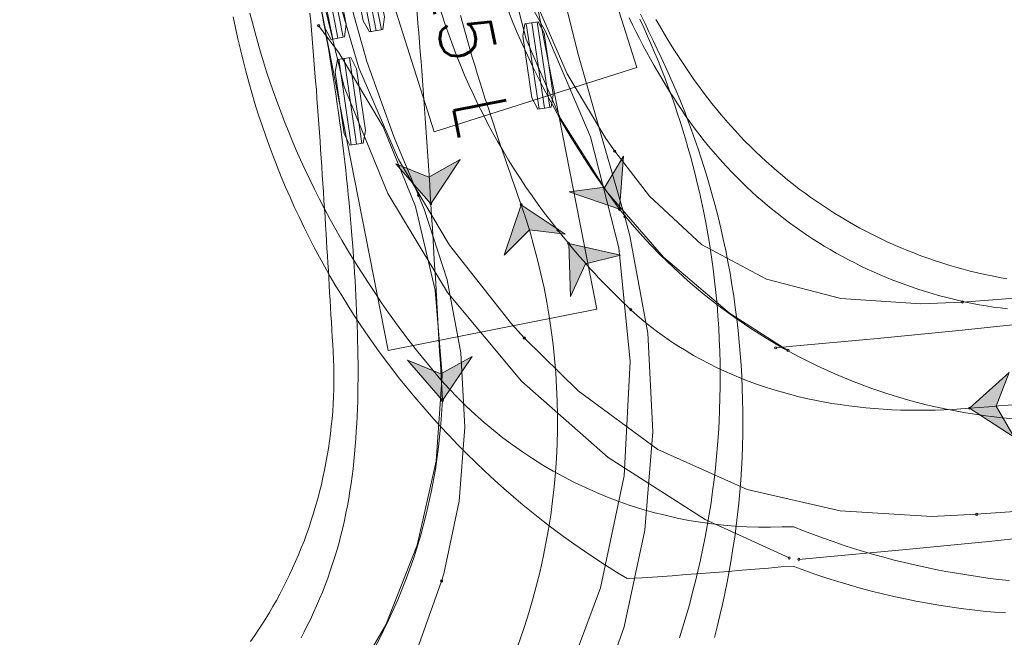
# Model space of a CAD drawing. Header units: metres. Extents: x -173 to 224, y -295 to 41.
# Tile 33 of 41: x 31.27 to 42.84, y 17.61 to 24.86. Entities that reach past the tile are written whole.
import ezdxf
from ezdxf.enums import TextEntityAlignment as Align

# ---------------------------------------------------------------- set-up
doc = ezdxf.new("R2010")
doc.units = ezdxf.units.M
doc.layers.add('X-XX-AL-M-250', color=7, linetype='Continuous', lineweight=18)
doc.styles.add('TSText', font='Simplex.shx')

# ---------------------------------------------------------------- blocks, each defined once
blk = doc.blocks.new('*U384')
at = {"layer": 'X-XX-AL-M-250', "color": 2, "linetype": 'Continuous', "lineweight": 0, "ltscale": 0.3048, "transparency": 33554687}
blk.add_circle((0, 0), 0.0127, dxfattribs=at)
blk = doc.blocks.new('*U386')
at = {"layer": 'X-XX-AL-M-250', "color": 2, "linetype": 'Continuous', "lineweight": 0, "ltscale": 0.3048, "transparency": 33554687}
blk.add_circle((0, 0), 0.0127, dxfattribs=at)
blk = doc.blocks.new('*U387')
at = {"layer": 'X-XX-AL-M-250', "color": 2, "linetype": 'Continuous', "lineweight": 0, "ltscale": 0.3048, "transparency": 33554687}
blk.add_circle((0, 0), 0.0127, dxfattribs=at)
blk = doc.blocks.new('*U388')
at = {"layer": 'X-XX-AL-M-250', "color": 2, "linetype": 'Continuous', "lineweight": 0, "ltscale": 0.3048, "transparency": 33554687}
blk.add_circle((0, 0), 0.0127, dxfattribs=at)
blk = doc.blocks.new('*U389')
at = {"layer": 'X-XX-AL-M-250', "color": 2, "linetype": 'Continuous', "lineweight": 0, "ltscale": 0.3048, "transparency": 33554687}
blk.add_circle((0, 0), 0.0127, dxfattribs=at)
blk = doc.blocks.new('*U390')
at = {"layer": 'X-XX-AL-M-250', "color": 2, "linetype": 'Continuous', "lineweight": 0, "ltscale": 0.3048, "transparency": 33554687}
blk.add_circle((0, 0), 0.0127, dxfattribs=at)
blk = doc.blocks.new('*U391')
at = {"layer": 'X-XX-AL-M-250', "color": 2, "linetype": 'Continuous', "lineweight": 0, "ltscale": 0.3048, "transparency": 33554687}
blk.add_circle((0, 0), 0.0127, dxfattribs=at)
blk = doc.blocks.new('*U393')
at = {"layer": 'X-XX-AL-M-250', "color": 2, "linetype": 'Continuous', "lineweight": 0, "ltscale": 0.3048, "transparency": 33554687}
blk.add_circle((0, 0), 0.0127, dxfattribs=at)
blk = doc.blocks.new('*U399')
at = {"layer": 'X-XX-AL-M-250', "color": 3, "linetype": 'Continuous', "ltscale": 0.3048, "transparency": 33554687, "flags": 128}
for points in [[(42.995, 18.275), (42.87, 18.288), (42.745, 18.304), (42.621, 18.321), (42.497, 18.34), (42.374, 18.36), (42.25, 18.382), (42.128, 18.406), (42.005, 18.431), (41.883, 18.458), (41.762, 18.486), (41.641, 18.516), (41.521, 18.548), (41.401, 18.582), (41.281, 18.617), (41.163, 18.653), (41.044, 18.692), (40.927, 18.732), (40.81, 18.773), (40.693, 18.816), (40.577, 18.86), (40.462, 18.907), (40.326, 18.907), (40.187, 18.903), (40.049, 18.903), (39.911, 18.907), (39.773, 18.915), (39.636, 18.926), (39.5, 18.941), (39.365, 18.96), (39.23, 18.982), (39.09, 19.009), (38.951, 19.041), (38.813, 19.076), (38.676, 19.115), (38.541, 19.158), (38.407, 19.204), (38.274, 19.254), (38.142, 19.308), (38.013, 19.366), (37.885, 19.427), (37.758, 19.492), (37.634, 19.56), (37.512, 19.632), (37.391, 19.707), (37.273, 19.786), (37.157, 19.868), (37.043, 19.953), (36.932, 20.041), (36.823, 20.132), (36.716, 20.227), (36.612, 20.324), (36.511, 20.424), (36.412, 20.527), (36.316, 20.633), (36.223, 20.741), (36.132, 20.852), (36.042, 20.963), (35.954, 21.076), (35.867, 21.19), (35.782, 21.305), (35.699, 21.421), (35.617, 21.539), (35.537, 21.658), (35.459, 21.778), (35.381, 21.899), (35.304, 22.02), (35.229, 22.142), (35.156, 22.266), (35.084, 22.39), (35.014, 22.515), (34.947, 22.642), (34.887, 22.757), (34.829, 22.871), (34.773, 22.986), (34.718, 23.101), (34.666, 23.216), (34.615, 23.331), (34.566, 23.446), (34.518, 23.561), (34.473, 23.676), (34.428, 23.791), (34.386, 23.906), (34.345, 24.022), (34.305, 24.137), (34.267, 24.252), (34.231, 24.367), (34.196, 24.482), (34.163, 24.597), (34.131, 24.711), (34.1, 24.826), (34.071, 24.941)], [(38.841, 24.867), (38.884, 24.794), (38.927, 24.72), (38.971, 24.648), (39.015, 24.575), (39.061, 24.503), (39.106, 24.432), (39.153, 24.361), (39.2, 24.29), (39.248, 24.22), (39.297, 24.151), (39.347, 24.082), (39.397, 24.013), (39.449, 23.946), (39.501, 23.879), (39.554, 23.813), (39.608, 23.747), (39.663, 23.683), (39.719, 23.619), (39.776, 23.556), (39.834, 23.494), (39.892, 23.433), (39.952, 23.373), (40.013, 23.314), (40.074, 23.255), (40.136, 23.198), (40.199, 23.142), (40.263, 23.086), (40.328, 23.032), (40.394, 22.978), (40.46, 22.926), (40.527, 22.874), (40.595, 22.824), (40.664, 22.774), (40.733, 22.726), (40.803, 22.679), (40.874, 22.632), (40.946, 22.587), (41.018, 22.543), (41.091, 22.5), (41.164, 22.458), (41.24, 22.416), (41.317, 22.375), (41.395, 22.335), (41.473, 22.297), (41.552, 22.259), (41.631, 22.223), (41.711, 22.189), (41.791, 22.155), (41.872, 22.123), (41.954, 22.091), (42.036, 22.062), (42.118, 22.033), (42.201, 22.006), (42.284, 21.98), (42.368, 21.955), (42.452, 21.932), (42.537, 21.91), (42.622, 21.89), (42.707, 21.871), (42.793, 21.853), (42.879, 21.836), (42.966, 21.821)]]:
    blk.add_lwpolyline(points, dxfattribs=at)
blk = doc.blocks.new('*U403')
at = {"layer": 'X-XX-AL-M-250', "color": 254, "linetype": 'Continuous', "lineweight": 0, "ltscale": 0.3048, "transparency": 33554687}
blk.add_lwpolyline([(0, 1.25), (-10.24, 1.25), (-10.24, -1.25), (0, -1.25), (0, 1.25), (0, 1.25)], close=True, dxfattribs=at)
blk = doc.blocks.new('*U402')
at = {"layer": 'X-XX-AL-M-250', "color": 2, "linetype": 'Continuous', "ltscale": 0.3048, "transparency": 33554687}
for p, q in [((0.966, 0.813), (1.059, -0.199)), ((1.029, 0.819), (1.122, -0.193)), ((1.093, 0.825), (1.185, -0.187)), ((-1.195, 0.182), (-1.082, -0.827)), ((-1.132, 0.189), (-1.019, -0.82)), ((-1.069, 0.196), (-0.956, -0.813)), ((2.063, -2.998), (2.371, -3.967)), ((2.124, -2.979), (2.431, -3.948)), ((2.184, -2.96), (2.492, -3.928)), ((1.688, -3.117), (1.995, -4.086)), ((1.748, -3.098), (2.056, -4.067)), ((1.627, -3.137), (1.935, -4.105)), ((0.358, -3.539), (0.666, -4.508)), ((0.419, -3.52), (0.726, -4.489)), ((0.479, -3.501), (0.787, -4.469)), ((-0.078, -3.678), (0.23, -4.646)), ((-0.017, -3.659), (0.29, -4.627)), ((0.043, -3.639), (0.351, -4.608)), ((2.414, -4.216), (2.785, -5.162)), ((2.473, -4.193), (2.844, -5.139)), ((2.532, -4.17), (2.903, -5.116)), ((0.282, -4.909), (0.647, -5.857)), ((0.341, -4.886), (0.706, -5.835)), ((0.4, -4.864), (0.765, -5.812))]:
    blk.add_line(p, q, dxfattribs=at)
at = {"layer": 'X-XX-AL-M-250', "color": 254, "linetype": 'Continuous', "ltscale": 0.3048, "transparency": 33554687, "flags": 128}
for points in [[(0.951, 0.812), (1.108, 0.826), (1.169, 0.689), (1.236, -0.04), (1.201, -0.186), (1.043, -0.2), (0.983, -0.063), (0.916, 0.666)], [(-1.211, 0.18), (-1.054, 0.198), (-0.99, 0.062), (-0.908, -0.665), (-0.94, -0.811), (-1.098, -0.829), (-1.161, -0.693), (-1.243, 0.034)], [(2.048, -3.003), (2.199, -2.955), (2.288, -3.076), (2.509, -3.774), (2.507, -3.924), (2.356, -3.972), (2.267, -3.85), (2.046, -3.153)], [(1.612, -3.141), (1.763, -3.093), (1.852, -3.215), (2.073, -3.912), (2.071, -4.062), (1.92, -4.11), (1.831, -3.989), (1.61, -3.291)], [(0.343, -3.544), (0.494, -3.496), (0.583, -3.617), (0.804, -4.315), (0.802, -4.465), (0.651, -4.513), (0.562, -4.392), (0.341, -3.694)], [(-0.093, -3.683), (0.058, -3.635), (0.147, -3.756), (0.368, -4.453), (0.366, -4.603), (0.215, -4.651), (0.126, -4.53), (-0.095, -3.833)], [(2.399, -4.222), (2.547, -4.164), (2.643, -4.279), (2.911, -4.96), (2.918, -5.11), (2.771, -5.168), (2.674, -5.053), (2.407, -4.372)], [(0.267, -4.915), (0.415, -4.858), (0.51, -4.974), (0.773, -5.656), (0.78, -5.806), (0.632, -5.863), (0.536, -5.747), (0.273, -5.065)]]:
    blk.add_lwpolyline(points, close=True, dxfattribs=at)
at = {"layer": 'X-XX-AL-M-250', "rotation": 107.6080401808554}
blk.add_blockref('*U403', (-0.614, 1.935), dxfattribs=at)
at = {"layer": 'X-XX-AL-M-250', "color": 4, "transparency": 33554687, "style": 'TSText'}
for s, height, p in [('Scania P25 L', 0.625, (1.28, -2.836)), ('Custom', 0.4167, (0.536, -3.072)), ('(c) 2022 Transoft Solutions, Inc. All rights reserved.', 0.025, (0.935, -2.945))]:
    blk.add_text(s, height=height, rotation=287.608, dxfattribs=at).set_placement(p, align=Align.MIDDLE_CENTER)
blk = doc.blocks.new('*U412')
at = {"layer": 'X-XX-AL-M-250', "color": 6, "linetype": 'Continuous', "lineweight": 0, "ltscale": 0.3048, "transparency": 33554687}
blk.add_circle((0, 0), 0.0127, dxfattribs=at)
blk = doc.blocks.new('*U413')
at = {"layer": 'X-XX-AL-M-250', "transparency": 33554687}
blk.add_hatch(color=4, dxfattribs=at).paths.add_polyline_path([(0, 0), (0.523, -0.342), (0.312, 0.023), (0.466, 0.417)])
at = {"layer": 'X-XX-AL-M-250', "color": 4, "linetype": 'Continuous', "ltscale": 0.3048, "transparency": 33554687, "flags": 128}
blk.add_lwpolyline([(0, 0), (0.523, -0.342), (0.312, 0.023), (0.466, 0.417)], close=True, dxfattribs=at)
blk = doc.blocks.new('*U414')
at = {"layer": 'X-XX-AL-M-250', "color": 6, "linetype": 'Continuous', "lineweight": 0, "ltscale": 0.3048, "transparency": 33554687}
blk.add_circle((0, 0), 0.0127, dxfattribs=at)
blk = doc.blocks.new('*U415')
at = {"layer": 'X-XX-AL-M-250', "color": 6, "linetype": 'Continuous', "lineweight": 0, "ltscale": 0.3048, "transparency": 33554687}
blk.add_circle((0, 0), 0.0127, dxfattribs=at)
blk = doc.blocks.new('*U416')
at = {"layer": 'X-XX-AL-M-250', "color": 6, "linetype": 'Continuous', "lineweight": 0, "ltscale": 0.3048, "transparency": 33554687}
blk.add_circle((0, 0), 0.0127, dxfattribs=at)
blk = doc.blocks.new('*U417')
at = {"layer": 'X-XX-AL-M-250', "color": 6, "linetype": 'Continuous', "lineweight": 0, "ltscale": 0.3048, "transparency": 33554687}
blk.add_circle((0, 0), 0.0127, dxfattribs=at)
blk = doc.blocks.new('*U418')
at = {"layer": 'X-XX-AL-M-250', "transparency": 33554687}
blk.add_hatch(color=4, dxfattribs=at).paths.add_polyline_path([(0, 0), (0.023, -0.625), (0.199, -0.241), (0.609, -0.139)])
at = {"layer": 'X-XX-AL-M-250', "color": 4, "linetype": 'Continuous', "ltscale": 0.3048, "transparency": 33554687, "flags": 128}
blk.add_lwpolyline([(0, 0), (0.023, -0.625), (0.199, -0.241), (0.609, -0.139)], close=True, dxfattribs=at)
blk = doc.blocks.new('*U419')
at = {"layer": 'X-XX-AL-M-250', "color": 6, "linetype": 'Continuous', "lineweight": 0, "ltscale": 0.3048, "transparency": 33554687}
blk.add_circle((0, 0), 0.0127, dxfattribs=at)
blk = doc.blocks.new('*U420')
at = {"layer": 'X-XX-AL-M-250', "color": 6, "linetype": 'Continuous', "lineweight": 0, "ltscale": 0.3048, "transparency": 33554687}
blk.add_circle((0, 0), 0.0127, dxfattribs=at)
blk = doc.blocks.new('*U421')
at = {"layer": 'X-XX-AL-M-250', "color": 6, "linetype": 'Continuous', "lineweight": 0, "ltscale": 0.3048, "transparency": 33554687}
blk.add_circle((0, 0), 0.0127, dxfattribs=at)
blk = doc.blocks.new('*U378')
at = {"layer": 'X-XX-AL-M-250', "color": 2, "linetype": 'Continuous', "ltscale": 0.3048, "transparency": 33554687, "flags": 128}
for points in [[(38.358, 23.319), (38.254, 23.468), (37.799, 24.226), (37.445, 25.039), (37.2, 25.891), (37.075, 26.679)], [(37.297, 21.123), (37.143, 21.292), (36.416, 22.214), (35.815, 23.221), (35.349, 24.298), (35.052, 25.312)], [(42.446, 21.547), (41.957, 21.524), (41.015, 21.587), (40.143, 21.816), (39.379, 22.221), (38.768, 22.792), (38.358, 23.319)], [(46.291, 21.819), (45.992, 21.796), (44.979, 21.729), (43.966, 21.658), (42.953, 21.585), (42.446, 21.547)], [(42.611, 19.053), (42.086, 19.027), (41.006, 19.094), (39.916, 19.346), (38.863, 19.816), (37.93, 20.502), (37.296, 21.124)], [(46.439, 19.324), (46.131, 19.3), (45.125, 19.233), (44.119, 19.163), (43.114, 19.09), (42.611, 19.053)]]:
    blk.add_lwpolyline(points, dxfattribs=at)
at = {"layer": 'X-XX-AL-M-250', "color": 6, "linetype": 'Continuous', "ltscale": 0.3048, "transparency": 33554687, "flags": 128}
for points in [[(37.817, 22.235), (37.753, 22.313), (37.689, 22.392)], [(42.529, 20.3), (42.427, 20.292), (42.326, 20.286), (42.225, 20.281), (42.123, 20.278), (42.021, 20.275), (41.92, 20.275), (41.818, 20.276), (41.717, 20.278), (41.615, 20.282), (41.514, 20.288), (41.412, 20.295), (41.311, 20.304), (41.21, 20.314), (41.109, 20.326), (41.009, 20.341), (40.908, 20.356), (40.808, 20.374), (40.708, 20.393), (40.609, 20.415), (40.51, 20.438), (40.412, 20.463), (40.314, 20.49), (40.216, 20.519), (40.12, 20.55), (40.024, 20.583), (39.928, 20.618), (39.834, 20.655), (39.74, 20.694), (39.647, 20.735), (39.555, 20.778), (39.464, 20.823), (39.374, 20.871), (39.285, 20.92), (39.197, 20.972), (39.111, 21.025), (39.026, 21.081), (38.942, 21.138), (38.86, 21.198), (38.779, 21.26), (38.7, 21.323), (38.623, 21.389), (38.547, 21.457)]]:
    blk.add_lwpolyline(points, dxfattribs=at)
at = {"layer": 'X-XX-AL-M-250', "color": 6, "linetype": 'Continuous', "ltscale": 0.3048, "transparency": 33554687}
for centre, radius, start, end in [((43.872, 27.349), 7.925, 189.7175, 218.7148), ((43.818, 27.138), 7.75, 219.2543, 227.1491), ((68.057, -317.723), 338.986, 93.70322, 94.3189)]:
    blk.add_arc(centre, radius, start, end, dxfattribs=at)
at = {"layer": 'X-XX-AL-M-250'}
for name, p in [('*U402', (34.943, 31.749)), ('*U399', (0, 0)), ('*U393', (38.358, 23.319)), ('*U390', (38.358, 23.319)), ('*U418', (37.817, 22.235)), ('*U386', (42.446, 21.547)), ('*U389', (42.446, 21.547)), ('*U388', (37.296, 21.124)), ('*U391', (37.297, 21.123)), ('*U413', (42.529, 20.3)), ('*U384', (42.611, 19.053)), ('*U387', (42.611, 19.053))]:
    blk.add_blockref(name, p, dxfattribs=at)
for name, p, rotation in [('*U420', (37.689, 22.392), 129.0813011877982), ('*U421', (37.689, 22.392), 128.714753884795), ('*U417', (37.817, 22.235), 129.2543476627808), ('*U419', (37.817, 22.235), 129.4441364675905), ('*U415', (38.547, 21.457), 138.1995170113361), ('*U416', (38.547, 21.457), 137.149080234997), ('*U412', (42.529, 20.3), 184.3188975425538), ('*U414', (42.529, 20.3), 184.3133653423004)]:
    blk.add_blockref(name, p, dxfattribs=dict(at, rotation=rotation))
blk = doc.blocks.new('*U431')
at = {"layer": 'X-XX-AL-M-250', "color": 2, "linetype": 'Continuous', "lineweight": 0, "ltscale": 0.3048, "transparency": 33554687}
blk.add_circle((0, 0), 0.0127, dxfattribs=at)
blk = doc.blocks.new('*U434')
at = {"layer": 'X-XX-AL-M-250', "color": 2, "linetype": 'Continuous', "lineweight": 0, "ltscale": 0.3048, "transparency": 33554687}
blk.add_circle((0, 0), 0.0127, dxfattribs=at)
blk = doc.blocks.new('*U435')
at = {"layer": 'X-XX-AL-M-250', "color": 2, "linetype": 'Continuous', "lineweight": 0, "ltscale": 0.3048, "transparency": 33554687}
blk.add_circle((0, 0), 0.0127, dxfattribs=at)
blk = doc.blocks.new('*U437')
at = {"layer": 'X-XX-AL-M-250', "color": 2, "linetype": 'Continuous', "lineweight": 0, "ltscale": 0.3048, "transparency": 33554687}
blk.add_circle((0, 0), 0.0127, dxfattribs=at)
blk = doc.blocks.new('*U438')
at = {"layer": 'X-XX-AL-M-250', "color": 2, "linetype": 'Continuous', "lineweight": 0, "ltscale": 0.3048, "transparency": 33554687}
blk.add_circle((0, 0), 0.0127, dxfattribs=at)
blk = doc.blocks.new('*U440')
at = {"layer": 'X-XX-AL-M-250', "color": 2, "linetype": 'Continuous', "lineweight": 0, "ltscale": 0.3048, "transparency": 33554687}
blk.add_circle((0, 0), 0.0127, dxfattribs=at)
blk = doc.blocks.new('*U442')
at = {"layer": 'X-XX-AL-M-250', "color": 3, "linetype": 'Continuous', "ltscale": 0.3048, "transparency": 33554687, "flags": 128}
for points in [[(33.43, 19.276), (33.468, 19.348), (33.504, 19.421), (33.54, 19.494), (33.577, 19.574), (33.613, 19.654), (33.648, 19.735), (33.681, 19.816), (33.713, 19.898), (33.744, 19.98), (33.773, 20.063), (33.801, 20.147), (33.828, 20.23), (33.853, 20.315), (33.877, 20.399), (33.899, 20.485), (33.92, 20.57), (33.94, 20.656), (33.958, 20.742), (33.975, 20.829), (33.991, 20.916), (34.005, 21.003), (34.018, 21.09), (34.03, 21.178), (34.041, 21.265), (34.051, 21.353), (34.06, 21.441), (34.068, 21.529), (34.074, 21.617), (34.08, 21.706), (34.085, 21.794), (34.09, 21.883), (34.093, 21.971), (34.096, 22.059), (34.098, 22.148), (34.099, 22.237), (34.1, 22.325), (34.1, 22.414), (34.1, 22.502), (34.099, 22.591), (34.097, 22.679), (34.095, 22.768), (34.093, 22.856), (34.09, 22.945), (34.086, 23.033), (34.083, 23.122), (34.079, 23.21), (34.075, 23.298), (34.07, 23.387), (34.065, 23.475), (34.06, 23.563), (34.054, 23.652), (34.048, 23.74), (34.042, 23.828), (34.035, 23.917), (34.029, 24.005), (34.021, 24.101), (34.012, 24.196), (34.004, 24.292), (33.995, 24.388), (33.985, 24.484), (33.976, 24.58), (33.965, 24.677), (33.955, 24.773), (33.944, 24.869), (33.933, 24.965), (33.921, 25.062), (33.909, 25.158), (33.896, 25.255), (33.883, 25.351), (33.87, 25.448), (33.856, 25.544), (33.842, 25.641), (33.827, 25.738), (33.812, 25.834), (33.797, 25.931), (33.781, 26.028), (33.765, 26.125), (33.748, 26.221), (33.731, 26.318), (33.714, 26.415), (33.696, 26.512), (33.678, 26.61)], [(37.42, 26.603), (37.469, 26.501), (37.518, 26.398), (37.567, 26.296), (37.616, 26.192), (37.665, 26.089), (37.714, 25.985), (37.761, 25.88), (37.808, 25.775), (37.853, 25.669), (37.896, 25.563), (37.939, 25.456), (37.981, 25.348), (38.021, 25.24), (38.06, 25.131), (38.097, 25.022), (38.134, 24.912), (38.169, 24.802), (38.203, 24.691), (38.236, 24.58), (38.267, 24.468), (38.298, 24.355), (38.331, 24.224), (38.363, 24.092), (38.393, 23.96), (38.421, 23.827), (38.447, 23.694), (38.472, 23.56), (38.495, 23.426), (38.515, 23.292), (38.534, 23.158), (38.552, 23.023), (38.567, 22.888), (38.58, 22.752), (38.592, 22.617), (38.602, 22.481), (38.61, 22.346), (38.616, 22.21), (38.62, 22.075), (38.622, 21.939), (38.623, 21.804), (38.622, 21.668), (38.618, 21.533), (38.613, 21.398), (38.606, 21.263), (38.598, 21.129), (38.587, 20.994), (38.575, 20.86), (38.561, 20.726), (38.545, 20.593), (38.527, 20.46), (38.507, 20.327), (38.486, 20.194)], [(38.486, 20.194), (38.463, 20.062), (38.438, 19.931), (38.411, 19.8), (38.383, 19.669), (38.353, 19.539), (38.321, 19.409), (38.288, 19.28)]]:
    blk.add_lwpolyline(points, dxfattribs=at)
blk = doc.blocks.new('*U446')
at = {"layer": 'X-XX-AL-M-250', "color": 254, "linetype": 'Continuous', "lineweight": 0, "ltscale": 0.3048, "transparency": 33554687}
blk.add_lwpolyline([(0, 1.25), (-10.24, 1.25), (-10.24, -1.25), (0, -1.25), (0, 1.25), (0, 1.25)], close=True, dxfattribs=at)
blk = doc.blocks.new('*U445')
at = {"layer": 'X-XX-AL-M-250', "color": 2, "linetype": 'Continuous', "ltscale": 0.3048, "transparency": 33554687}
for p, q in [((0.925, 0.713), (1.269, -0.243)), ((0.985, 0.734), (1.329, -0.222)), ((0.865, 0.691), (1.209, -0.265)), ((-1.274, 0.239), (-0.919, -0.712)), ((-1.215, 0.262), (-0.859, -0.69)), ((-1.334, 0.217), (-0.978, -0.735)), ((1.711, -3.213), (1.907, -4.209)), ((1.773, -3.2), (1.969, -4.197)), ((1.835, -3.188), (2.031, -4.185)), ((1.262, -3.301), (1.458, -4.298)), ((1.324, -3.288), (1.52, -4.285)), ((1.387, -3.276), (1.583, -4.273)), ((-0.045, -3.557), (0.151, -4.554)), ((0.018, -3.545), (0.214, -4.542)), ((0.08, -3.533), (0.276, -4.53)), ((-0.493, -3.645), (-0.297, -4.642)), ((-0.431, -3.633), (-0.235, -4.63)), ((-0.369, -3.621), (-0.173, -4.618)), ((1.979, -4.458), (2.129, -5.462)), ((2.042, -4.448), (2.192, -5.453)), ((2.105, -4.439), (2.254, -5.444)), ((-0.099, -4.86), (0.047, -5.865)), ((-0.225, -4.878), (-0.079, -5.883)), ((-0.162, -4.869), (-0.016, -5.874))]:
    blk.add_line(p, q, dxfattribs=at)
at = {"layer": 'X-XX-AL-M-250', "color": 254, "linetype": 'Continuous', "ltscale": 0.3048, "transparency": 33554687, "flags": 128}
for points in [[(0.85, 0.686), (0.999, 0.74), (1.093, 0.622), (1.34, -0.066), (1.343, -0.216), (1.194, -0.27), (1.101, -0.152), (0.854, 0.536)], [(-1.348, 0.212), (-1.2, 0.267), (-1.105, 0.151), (-0.849, -0.535), (-0.844, -0.685), (-0.993, -0.74), (-1.087, -0.623), (-1.343, 0.062)], [(1.695, -3.216), (1.851, -3.185), (1.925, -3.315), (2.066, -4.033), (2.047, -4.182), (1.891, -4.212), (1.817, -4.082), (1.676, -3.364)], [(1.247, -3.304), (1.402, -3.273), (1.476, -3.403), (1.617, -4.121), (1.598, -4.27), (1.443, -4.301), (1.368, -4.17), (1.227, -3.452)], [(-0.06, -3.56), (0.096, -3.53), (0.17, -3.66), (0.311, -4.378), (0.291, -4.527), (0.136, -4.557), (0.062, -4.427), (-0.079, -3.709)], [(-0.509, -3.648), (-0.353, -3.618), (-0.279, -3.748), (-0.138, -4.466), (-0.157, -4.615), (-0.313, -4.645), (-0.387, -4.515), (-0.528, -3.797)], [(1.963, -4.46), (2.12, -4.437), (2.188, -4.57), (2.296, -5.294), (2.27, -5.441), (2.113, -5.465), (2.045, -5.331), (1.937, -4.608)], [(-0.241, -4.88), (-0.084, -4.857), (-0.016, -4.991), (0.089, -5.715), (0.062, -5.863), (-0.095, -5.886), (-0.162, -5.752), (-0.267, -5.028)]]:
    blk.add_lwpolyline(points, close=True, dxfattribs=at)
at = {"layer": 'X-XX-AL-M-250', "rotation": 101.1127567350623}
blk.add_blockref('*U446', (-0.391, 1.992), dxfattribs=at)
at = {"layer": 'X-XX-AL-M-250', "color": 4, "transparency": 33554687, "style": 'TSText'}
for s, height, p in [('Scania P25 L', 0.625, (0.951, -2.962)), ('Custom', 0.4167, (0.185, -3.113)), ('(c) 2022 Transoft Solutions, Inc. All rights reserved.', 0.025, (0.596, -3.032))]:
    blk.add_text(s, height=height, rotation=281.1128, dxfattribs=at).set_placement(p, align=Align.MIDDLE_CENTER)
blk = doc.blocks.new('*U453')
at = {"layer": 'X-XX-AL-M-250', "color": 6, "linetype": 'Continuous', "lineweight": 0, "ltscale": 0.3048, "transparency": 33554687}
blk.add_circle((0, 0), 0.0127, dxfattribs=at)
blk = doc.blocks.new('*U454')
at = {"layer": 'X-XX-AL-M-250', "transparency": 33554687}
blk.add_hatch(color=4, dxfattribs=at).paths.add_polyline_path([(0, 0), (-0.201, -0.592), (0.1, -0.296), (0.519, -0.347)])
at = {"layer": 'X-XX-AL-M-250', "color": 4, "linetype": 'Continuous', "ltscale": 0.3048, "transparency": 33554687, "flags": 128}
blk.add_lwpolyline([(0, 0), (-0.201, -0.592), (0.1, -0.296), (0.519, -0.347)], close=True, dxfattribs=at)
blk = doc.blocks.new('*U455')
at = {"layer": 'X-XX-AL-M-250', "color": 6, "linetype": 'Continuous', "lineweight": 0, "ltscale": 0.3048, "transparency": 33554687}
blk.add_circle((0, 0), 0.0127, dxfattribs=at)
blk = doc.blocks.new('*U429')
at = {"layer": 'X-XX-AL-M-250', "color": 2, "linetype": 'Continuous', "ltscale": 0.3048, "transparency": 33554687, "flags": 128}
for points in [[(37.236, 24.224), (36.985, 25.09), (36.683, 26.145), (36.429, 27.175), (36.209, 28.202), (35.95, 29.222), (35.652, 30.232), (35.315, 31.23)], [(34.81, 24.476), (34.526, 25.156), (34.205, 26.047), (33.942, 26.99), (33.729, 27.93), (33.483, 28.854), (33.201, 29.768), (32.884, 30.671)], [(35.082, 19.945), (35.107, 20.029), (35.288, 20.883), (35.356, 21.753), (35.309, 22.625), (35.149, 23.483), (34.877, 24.313), (34.81, 24.474)], [(36.793, 18.206), (36.84, 18.313), (37.229, 19.406), (37.472, 20.541), (37.564, 21.698), (37.505, 22.858), (37.295, 24), (37.235, 24.225)], [(30.679, 16.37), (31.638, 16.465), (32.523, 16.712), (33.301, 17.122), (33.926, 17.692), (34.42, 18.412), (34.816, 19.197), (35.082, 19.944)]]:
    blk.add_lwpolyline(points, dxfattribs=at)
at = {"layer": 'X-XX-AL-M-250', "color": 6, "linetype": 'Continuous', "ltscale": 0.3048, "transparency": 33554687, "flags": 128}
blk.add_lwpolyline([(36.017, 24.366), (35.984, 24.462), (35.95, 24.557), (35.917, 24.653), (35.884, 24.749), (35.85, 24.845), (35.817, 24.942), (35.784, 25.038), (35.752, 25.134), (35.719, 25.23), (35.687, 25.326), (35.655, 25.423), (35.624, 25.519), (35.592, 25.616), (35.561, 25.713), (35.531, 25.81), (35.501, 25.907), (35.471, 26.004), (35.442, 26.101), (35.413, 26.199), (35.385, 26.297), (35.358, 26.394), (35.331, 26.492), (35.305, 26.59)], dxfattribs=at)
at = {"layer": 'X-XX-AL-M-250', "color": 6, "linetype": 'Continuous', "ltscale": 0.3048, "transparency": 33554687}
blk.add_arc((28.694, 21.83), 7.75, 339.3056, 19.0962, dxfattribs=at)
at = {"layer": 'X-XX-AL-M-250'}
for name, p in [('*U442', (0, 0)), ('*U445', (34.099, 30.952)), ('*U438', (34.81, 24.476)), ('*U435', (34.81, 24.474)), ('*U454', (36.017, 24.366)), ('*U437', (37.235, 24.225)), ('*U440', (37.236, 24.224)), ('*U431', (35.082, 19.944)), ('*U434', (35.082, 19.945))]:
    blk.add_blockref(name, p, dxfattribs=at)
for name, rotation in [('*U453', 109.0962298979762), ('*U455', 108.8407605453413)]:
    blk.add_blockref(name, (36.017, 24.366), dxfattribs=dict(at, rotation=rotation))
blk = doc.blocks.new('*U470')
at = {"layer": 'X-XX-AL-M-250', "color": 2, "linetype": 'Continuous', "lineweight": 0, "ltscale": 0.3048, "transparency": 33554687}
blk.add_circle((0, 0), 0.0127, dxfattribs=at)
blk = doc.blocks.new('*U472')
at = {"layer": 'X-XX-AL-M-250', "color": 2, "linetype": 'Continuous', "lineweight": 0, "ltscale": 0.3048, "transparency": 33554687}
blk.add_circle((0, 0), 0.0127, dxfattribs=at)
blk = doc.blocks.new('*U473')
at = {"layer": 'X-XX-AL-M-250', "color": 2, "linetype": 'Continuous', "lineweight": 0, "ltscale": 0.3048, "transparency": 33554687}
blk.add_circle((0, 0), 0.0127, dxfattribs=at)
blk = doc.blocks.new('*U475')
at = {"layer": 'X-XX-AL-M-250', "color": 2, "linetype": 'Continuous', "lineweight": 0, "ltscale": 0.3048, "transparency": 33554687}
blk.add_circle((0, 0), 0.0127, dxfattribs=at)
blk = doc.blocks.new('*U477')
at = {"layer": 'X-XX-AL-M-250', "color": 3, "linetype": 'Continuous', "ltscale": 0.3048, "transparency": 33554687, "flags": 128}
for points in [[(42.854, 17.894), (42.725, 17.905), (42.595, 17.917), (42.465, 17.931), (42.334, 17.947), (42.203, 17.966), (42.071, 17.986), (41.939, 18.008), (41.807, 18.033), (41.675, 18.059), (41.543, 18.088), (41.411, 18.119), (41.279, 18.152), (41.148, 18.187), (41.017, 18.224), (40.886, 18.263), (40.755, 18.304), (40.625, 18.347), (40.496, 18.392), (40.368, 18.439), (40.221, 18.434), (40.069, 18.421), (39.915, 18.408), (39.759, 18.395), (39.6, 18.383), (39.438, 18.37), (39.274, 18.357), (39.107, 18.344), (38.937, 18.331), (38.764, 18.318), (38.587, 18.305), (38.41, 18.297), (38.282, 18.375), (38.155, 18.455), (38.03, 18.537), (37.906, 18.621), (37.783, 18.706), (37.661, 18.794), (37.541, 18.883), (37.422, 18.974), (37.304, 19.067), (37.188, 19.162), (37.073, 19.258), (36.96, 19.356), (36.848, 19.456), (36.738, 19.558), (36.629, 19.661), (36.522, 19.766), (36.416, 19.872), (36.312, 19.981), (36.21, 20.09), (36.109, 20.202), (36.01, 20.315), (35.912, 20.429), (35.816, 20.545), (35.722, 20.662), (35.643, 20.765), (35.564, 20.869), (35.487, 20.973), (35.411, 21.079), (35.337, 21.185), (35.264, 21.293), (35.193, 21.402), (35.123, 21.512), (35.054, 21.622), (34.986, 21.734), (34.92, 21.846), (34.856, 21.96), (34.793, 22.074), (34.732, 22.189), (34.672, 22.305), (34.613, 22.422), (34.557, 22.54), (34.501, 22.658), (34.447, 22.777), (34.395, 22.897), (34.344, 23.018), (34.295, 23.139), (34.248, 23.261), (34.202, 23.384), (34.158, 23.507), (34.115, 23.631), (34.074, 23.755), (34.035, 23.88), (33.997, 24.005), (33.961, 24.131), (33.927, 24.258), (33.894, 24.384), (33.863, 24.512), (33.834, 24.639), (33.806, 24.767), (33.78, 24.896)], [(38.433, 24.885), (38.472, 24.804), (38.512, 24.724), (38.553, 24.644), (38.595, 24.565), (38.637, 24.486), (38.68, 24.407), (38.724, 24.329), (38.769, 24.252), (38.815, 24.174), (38.861, 24.098), (38.908, 24.021), (38.956, 23.946), (39.004, 23.871), (39.054, 23.796), (39.104, 23.722), (39.156, 23.649), (39.209, 23.577), (39.263, 23.506), (39.314, 23.442), (39.366, 23.378), (39.419, 23.315), (39.473, 23.253), (39.527, 23.192), (39.583, 23.131), (39.639, 23.072), (39.697, 23.013), (39.755, 22.955), (39.814, 22.898), (39.874, 22.843), (39.935, 22.788), (39.997, 22.734), (40.059, 22.68), (40.122, 22.628), (40.186, 22.577), (40.251, 22.527), (40.317, 22.478), (40.383, 22.43), (40.45, 22.382), (40.518, 22.336), (40.586, 22.291), (40.656, 22.247), (40.725, 22.204), (40.796, 22.162), (40.867, 22.122), (40.939, 22.082), (41.011, 22.043), (41.084, 22.006), (41.157, 21.969), (41.231, 21.934), (41.306, 21.9), (41.381, 21.867), (41.456, 21.835), (41.532, 21.805), (41.609, 21.775), (41.684, 21.747), (41.761, 21.72), (41.837, 21.695), (41.914, 21.67), (41.992, 21.647), (42.07, 21.625), (42.149, 21.603), (42.227, 21.583), (42.307, 21.565), (42.387, 21.547), (42.467, 21.531), (42.548, 21.515), (42.63, 21.501), (42.712, 21.488), (42.795, 21.477), (42.878, 21.466)]]:
    blk.add_lwpolyline(points, dxfattribs=at)
blk = doc.blocks.new('*U486')
at = {"layer": 'X-XX-AL-M-250', "color": 6, "linetype": 'Continuous', "lineweight": 0, "ltscale": 0.3048, "transparency": 33554687}
blk.add_circle((0, 0), 0.0127, dxfattribs=at)
blk = doc.blocks.new('*U487')
at = {"layer": 'X-XX-AL-M-250', "transparency": 33554687}
blk.add_hatch(color=4, dxfattribs=at).paths.add_polyline_path([(0, 0), (0.046, 0.623), (-0.171, 0.261), (-0.59, 0.206)])
at = {"layer": 'X-XX-AL-M-250', "color": 4, "linetype": 'Continuous', "ltscale": 0.3048, "transparency": 33554687, "flags": 128}
blk.add_lwpolyline([(0, 0), (0.046, 0.623), (-0.171, 0.261), (-0.59, 0.206)], close=True, dxfattribs=at)
blk = doc.blocks.new('*U488')
at = {"layer": 'X-XX-AL-M-250', "color": 6, "linetype": 'Continuous', "lineweight": 0, "ltscale": 0.3048, "transparency": 33554687}
blk.add_circle((0, 0), 0.0127, dxfattribs=at)
blk = doc.blocks.new('*U460')
at = {"layer": 'X-XX-AL-M-250', "color": 2, "linetype": 'Continuous', "ltscale": 0.3048, "transparency": 33554687, "flags": 128}
for points in [[(36.868, 27.041), (36.865, 26.633), (36.968, 25.62), (37.224, 24.636), (37.627, 23.702), (38.169, 22.841), (38.835, 22.072), (39.612, 21.415), (40.299, 20.979)], [(34.696, 25.931), (34.765, 25.393), (35.082, 24.075), (35.596, 22.82), (36.296, 21.659), (37.166, 20.618), (38.184, 19.722), (39.327, 18.993), (40.313, 18.54)], [(40.155, 21.009), (40.355, 21.027), (41.352, 21.117), (42.348, 21.215), (43.344, 21.32), (44.338, 21.432), (45.332, 21.552), (46.325, 21.679), (46.524, 21.705)], [(40.426, 18.524), (40.629, 18.542), (41.645, 18.635), (42.659, 18.735), (43.673, 18.842), (44.686, 18.957), (45.698, 19.079), (46.709, 19.209), (46.911, 19.236)]]:
    blk.add_lwpolyline(points, dxfattribs=at)
at = {"layer": 'X-XX-AL-M-250', "color": 6, "linetype": 'Continuous', "ltscale": 0.3048, "transparency": 33554687}
for centre, radius, start, end in [((46.462, 28.739), 10.176, 191.4737, 216.8498), ((43.502, 26.794), 6.644, 218.7384, 282.0213)]:
    blk.add_arc(centre, radius, start, end, dxfattribs=at)
at = {"layer": 'X-XX-AL-M-250'}
for name, p in [('*U477', (0, 0)), ('*U487', (38.319, 22.636)), ('*U475', (40.155, 21.009)), ('*U472', (40.299, 20.979)), ('*U470', (40.313, 18.54)), ('*U473', (40.426, 18.524))]:
    blk.add_blockref(name, p, dxfattribs=at)
for name, rotation in [('*U488', 308.7383514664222), ('*U486', 306.8497569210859)]:
    blk.add_blockref(name, (38.319, 22.636), dxfattribs=dict(at, rotation=rotation))
blk = doc.blocks.new('*U507')
at = {"layer": 'X-XX-AL-M-250', "color": 2, "linetype": 'Continuous', "lineweight": 0, "ltscale": 0.3048, "transparency": 33554687}
blk.add_circle((0, 0), 0.0127, dxfattribs=at)
blk = doc.blocks.new('*U515')
at = {"layer": 'X-XX-AL-M-250', "color": 3, "linetype": 'Continuous', "ltscale": 0.3048, "transparency": 33554687, "flags": 128}
for points in [[(38.559, 24.869), (38.605, 24.77), (38.65, 24.67), (38.693, 24.571), (38.736, 24.471), (38.776, 24.372), (38.817, 24.272), (38.855, 24.172), (38.892, 24.072), (38.929, 23.972), (38.964, 23.871), (38.998, 23.77), (39.031, 23.669), (39.063, 23.567), (39.094, 23.465), (39.124, 23.362), (39.153, 23.259), (39.181, 23.154), (39.208, 23.049), (39.233, 22.943), (39.259, 22.836), (39.282, 22.728), (39.305, 22.618), (39.332, 22.482), (39.356, 22.346), (39.379, 22.209), (39.4, 22.072), (39.419, 21.935), (39.436, 21.797), (39.451, 21.659), (39.465, 21.521), (39.476, 21.383), (39.485, 21.245), (39.492, 21.106), (39.498, 20.968), (39.501, 20.83), (39.503, 20.692), (39.503, 20.554), (39.5, 20.416), (39.496, 20.279), (39.49, 20.141), (39.482, 20.004), (39.472, 19.867), (39.46, 19.731), (39.447, 19.594), (39.431, 19.459), (39.414, 19.323), (39.395, 19.188), (39.374, 19.053), (39.351, 18.919), (39.326, 18.785), (39.3, 18.651), (39.271, 18.518), (39.241, 18.386), (39.209, 18.253), (39.175, 18.122), (39.14, 17.991), (39.102, 17.86), (39.063, 17.73), (39.023, 17.601)], [(33.982, 17.558), (34.028, 17.625), (34.074, 17.692), (34.118, 17.761), (34.162, 17.83), (34.204, 17.9), (34.245, 17.97), (34.286, 18.041), (34.325, 18.113), (34.363, 18.185), (34.402, 18.262), (34.44, 18.34), (34.477, 18.419), (34.512, 18.498), (34.546, 18.578), (34.579, 18.658), (34.611, 18.739), (34.641, 18.821), (34.67, 18.902), (34.697, 18.985), (34.724, 19.067), (34.748, 19.15), (34.772, 19.234), (34.794, 19.318), (34.815, 19.402), (34.834, 19.487), (34.853, 19.572), (34.869, 19.657), (34.885, 19.742), (34.899, 19.828), (34.911, 19.914), (34.922, 20), (34.932, 20.087), (34.941, 20.174), (34.948, 20.26), (34.953, 20.347), (34.958, 20.435), (34.96, 20.522), (34.962, 20.609), (34.962, 20.697), (34.96, 20.784), (34.957, 20.872), (34.953, 20.96), (34.948, 21.047), (34.943, 21.135), (34.938, 21.222), (34.933, 21.309), (34.928, 21.396), (34.923, 21.483), (34.917, 21.57), (34.912, 21.656), (34.907, 21.743), (34.902, 21.83), (34.897, 21.917), (34.891, 22.003), (34.886, 22.09), (34.881, 22.177), (34.875, 22.263), (34.87, 22.35), (34.864, 22.447), (34.858, 22.545), (34.852, 22.643), (34.845, 22.741), (34.839, 22.84), (34.833, 22.939), (34.826, 23.038), (34.82, 23.138), (34.813, 23.237), (34.806, 23.337), (34.8, 23.437), (34.793, 23.538), (34.786, 23.638), (34.778, 23.738), (34.771, 23.838), (34.763, 23.939), (34.756, 24.039), (34.748, 24.14), (34.74, 24.24), (34.732, 24.341), (34.724, 24.441), (34.716, 24.541), (34.707, 24.642), (34.699, 24.742), (34.69, 24.842), (34.681, 24.942)]]:
    blk.add_lwpolyline(points, dxfattribs=at)
blk = doc.blocks.new('*U524')
at = {"layer": 'X-XX-AL-M-250', "color": 6, "linetype": 'Continuous', "lineweight": 0, "ltscale": 0.3048, "transparency": 33554687}
blk.add_circle((0, 0), 0.0127, dxfattribs=at)
blk = doc.blocks.new('*U525')
at = {"layer": 'X-XX-AL-M-250', "transparency": 33554687}
blk.add_hatch(color=4, dxfattribs=at).paths.add_polyline_path([(0, 0), (0.347, 0.52), (-0.021, 0.312), (-0.412, 0.47)])
at = {"layer": 'X-XX-AL-M-250', "color": 4, "linetype": 'Continuous', "ltscale": 0.3048, "transparency": 33554687, "flags": 128}
blk.add_lwpolyline([(0, 0), (0.347, 0.52), (-0.021, 0.312), (-0.412, 0.47)], close=True, dxfattribs=at)
blk = doc.blocks.new('*U526')
at = {"layer": 'X-XX-AL-M-250', "color": 6, "linetype": 'Continuous', "lineweight": 0, "ltscale": 0.3048, "transparency": 33554687}
blk.add_circle((0, 0), 0.0127, dxfattribs=at)
blk = doc.blocks.new('*U527')
at = {"layer": 'X-XX-AL-M-250', "color": 6, "linetype": 'Continuous', "lineweight": 0, "ltscale": 0.3048, "transparency": 33554687}
blk.add_circle((0, 0), 0.0127, dxfattribs=at)
blk = doc.blocks.new('*U528')
at = {"layer": 'X-XX-AL-M-250', "transparency": 33554687}
blk.add_hatch(color=4, dxfattribs=at).paths.add_polyline_path([(0, 0), (0.352, 0.517), (-0.018, 0.312), (-0.408, 0.474)])
at = {"layer": 'X-XX-AL-M-250', "color": 4, "linetype": 'Continuous', "ltscale": 0.3048, "transparency": 33554687, "flags": 128}
blk.add_lwpolyline([(0, 0), (0.352, 0.517), (-0.018, 0.312), (-0.408, 0.474)], close=True, dxfattribs=at)
blk = doc.blocks.new('*U529')
at = {"layer": 'X-XX-AL-M-250', "color": 6, "linetype": 'Continuous', "lineweight": 0, "ltscale": 0.3048, "transparency": 33554687}
blk.add_circle((0, 0), 0.0127, dxfattribs=at)
blk = doc.blocks.new('*U494')
at = {"layer": 'X-XX-AL-M-250', "color": 2, "linetype": 'Continuous', "ltscale": 0.3048, "transparency": 33554687, "flags": 128}
for points in [[(37.189, 25.194), (37.451, 24.725), (37.978, 23.488), (38.311, 22.185), (38.443, 20.847), (38.372, 19.505), (38.097, 18.189), (37.626, 16.929), (36.97, 15.756), (36.144, 14.695)], [(34.783, 24.794), (35.026, 24.47), (35.542, 23.604), (35.921, 22.669), (36.154, 21.688), (36.236, 20.682), (36.165, 19.676), (35.941, 18.692), (35.572, 17.754), (35.064, 16.882)]]:
    blk.add_lwpolyline(points, dxfattribs=at)
at = {"layer": 'X-XX-AL-M-250', "color": 6, "linetype": 'Continuous', "ltscale": 0.3048, "transparency": 33554687}
for centre, radius, start, end in [((-41.513, 18.198), 77.745, 3.32055, 5.9566), ((-202.63, 7.529), 239.213, 3.08191, 3.63643), ((29.598, 20.648), 6.644, 284.5712, 357.7745)]:
    blk.add_arc(centre, radius, start, end, dxfattribs=at)
at = {"layer": 'X-XX-AL-M-250'}
for name, p in [('*U515', (0, 0)), ('*U507', (34.783, 24.794)), ('*U525', (36.101, 22.701)), ('*U528', (36.237, 20.39))]:
    blk.add_blockref(name, p, dxfattribs=at)
for name, p, rotation in [('*U524', (36.101, 22.701), 273.3205524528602), ('*U526', (36.101, 22.701), 273.6364270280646), ('*U527', (36.237, 20.39), 273.0819079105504), ('*U529', (36.237, 20.39), 267.7745228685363)]:
    blk.add_blockref(name, p, dxfattribs=dict(at, rotation=rotation))

msp = doc.modelspace()

# ---------------------------------------------------------------- block references
at = {"layer": 'X-XX-AL-M-250'}
for name, p in [('*U460', (0, 0)), ('*U494', (0, 0)), ('*U378', (-0.095, 0)), ('*U429', (1.146, -1.676))]:
    msp.add_blockref(name, p, dxfattribs=at)

doc.saveas('drawing.dxf')
